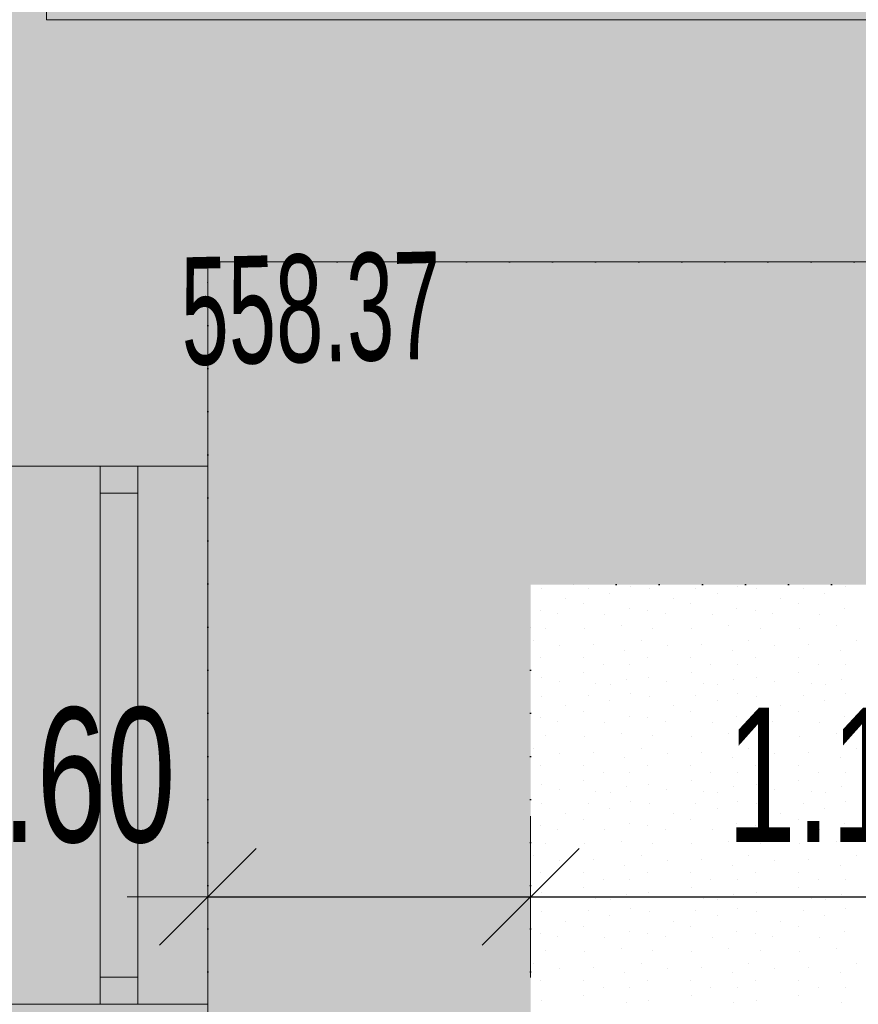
# Model space of a CAD drawing. Header units: millimetres. Extents: x -211955 to 157391, y -241491 to 94238.
# Tile 69 of 138: x 6572 to 8131, y -59084 to -57254. Entities that reach past the tile are written whole.
import ezdxf

# ---------------------------------------------------------------- set-up
doc = ezdxf.new("R2010")
doc.units = ezdxf.units.MM
doc.header["$PDMODE"] = 65
doc.linetypes.add('Teckovana 0.5x_2', pattern=[80, 0, -80])
for name, color, linetype, lineweight in [('XR$1$PODKLAD_1', 7, 'Continuous', 25), ('XR$2$PŮDORYS 1.NP - STÁVAJÍCÍ_1', 7, 'Continuous', 25), ('XR$3$SITUACE - BOURÁNÍ_1', 7, 'Continuous', 25), ('XR$4$SITUACE - BOURÁNÍ - KOTY_1', 7, 'Continuous', 25)]:
    doc.layers.add(name, color=color, linetype=linetype, lineweight=lineweight)
doc.styles.add('ARIALNARROW', font='ARIALN.TTF')
doc.dimstyles.new('DIMSTYLE_4', dxfattribs={"dimtxt": 250, "dimasz": 300, "dimexe": 0, "dimexo": 0, "dimgap": 125, "dimtad": 2, "dimlfac": 0.001, "dimrnd": 0.05, "dimzin": 4, "dimdsep": 46, "dimtxsty": 'ARIALNARROW', "dimblk1": 'ALL_ML_STRICH', "dimblk2": 'ALL_ML_STRICH', "dimsah": 1, "dimcen": 0, "dimclrd": 6, "dimclre": 6, "dimclrt": 6, "dimadec": 0, "dimazin": 0, "dimtfac": 1, "dimtdec": 0, "dimtix": 1, "dimtmove": 2, "dimatfit": 3, "dimfxl": 0, "dimtzin": 0, "dimlwd": 0, "dimlwe": 18, "dimarcsym": 0})
doc.dimstyles.new('DIMSTYLE_5', dxfattribs={"dimtxt": 250, "dimasz": 300, "dimexe": 0, "dimexo": 0, "dimgap": 125, "dimtad": 2, "dimlfac": 0.001, "dimrnd": 0.05, "dimzin": 4, "dimdsep": 46, "dimtxsty": 'ARIALNARROW', "dimblk1": 'ALL_ML_STRICH', "dimblk2": 'ALL_ML_STRICH', "dimsah": 1, "dimcen": 0, "dimclrd": 6, "dimclre": 6, "dimclrt": 6, "dimadec": 0, "dimazin": 0, "dimtfac": 1, "dimtdec": 0, "dimtix": 1, "dimtmove": 2, "dimatfit": 3, "dimfxl": 0, "dimtvp": 1.2, "dimtzin": 0, "dimlwd": 0, "dimlwe": 18, "dimarcsym": 0})

# ---------------------------------------------------------------- blocks, each defined once
blk = doc.blocks.new('VZOR_0')
at = {"layer": 'XR$3$SITUACE - BOURÁNÍ_1', "color": 204, "linetype": 'Continuous', "lineweight": 13}
for p, q in [((7542.8, -58311.8), (7542.8, -58311.8)), ((7628.8, -58310.4), (7628.8, -58310.4)), ((7707, -58307), (7707, -58307)), ((7742.8, -58311.8), (7742.8, -58311.8)), ((7828.8, -58310.4), (7828.8, -58310.4)), ((7907, -58307), (7907, -58307)), ((7942.8, -58311.8), (7942.8, -58311.8)), ((8028.8, -58310.4), (8028.8, -58310.4)), ((8107, -58307), (8107, -58307)), ((7587, -58329.6), (7587, -58329.6)), ((7668.8, -58319.8), (7668.8, -58319.8)), ((7787, -58329.6), (7787, -58329.6)), ((7868.8, -58319.8), (7868.8, -58319.8)), ((7987, -58329.6), (7987, -58329.6)), ((8068.8, -58319.8), (8068.8, -58319.8)), ((7620, -58340), (7620, -58340)), ((7705.4, -58348.4), (7705.4, -58348.4)), ((7820, -58340), (7820, -58340)), ((7905.4, -58348.4), (7905.4, -58348.4)), ((8020, -58340), (8020, -58340)), ((8105.4, -58348.4), (8105.4, -58348.4)), ((7539.8, -58351.8), (7539.8, -58351.8)), ((7572, -58358.6), (7572, -58358.6)), ((7660, -58360), (7660, -58360)), ((7739.8, -58351.8), (7739.8, -58351.8)), ((7772, -58358.6), (7772, -58358.6)), ((7860, -58360), (7860, -58360)), ((7939.8, -58351.8), (7939.8, -58351.8)), ((7972, -58358.6), (7972, -58358.6)), ((8060, -58360), (8060, -58360)), ((7548.8, -58384.8), (7548.8, -58384.8)), ((7621.8, -58386), (7621.8, -58386)), ((7690.2, -58380.8), (7690.2, -58380.8)), ((7748.8, -58384.8), (7748.8, -58384.8)), ((7821.8, -58386), (7821.8, -58386)), ((7890.2, -58380.8), (7890.2, -58380.8)), ((7948.8, -58384.8), (7948.8, -58384.8)), ((8021.8, -58386), (8021.8, -58386)), ((8090.2, -58380.8), (8090.2, -58380.8)), ((7528, -58408.4), (7528, -58408.4)), ((7576.2, -58417.2), (7576.2, -58417.2)), ((7639.6, -58415.6), (7639.6, -58415.6)), ((7728, -58408.4), (7728, -58408.4)), ((7776.2, -58417.2), (7776.2, -58417.2)), ((7839.6, -58415.6), (7839.6, -58415.6)), ((7928, -58408.4), (7928, -58408.4)), ((7976.2, -58417.2), (7976.2, -58417.2)), ((8039.6, -58415.6), (8039.6, -58415.6)), ((8128, -58408.4), (8128, -58408.4)), ((7540, -58440), (7540, -58440)), ((7620, -58440), (7620, -58440)), ((7697.4, -58425.8), (7697.4, -58425.8)), ((7740, -58440), (7740, -58440)), ((7820, -58440), (7820, -58440)), ((7897.4, -58425.8), (7897.4, -58425.8)), ((7940, -58440), (7940, -58440)), ((8020, -58440), (8020, -58440)), ((8097.4, -58425.8), (8097.4, -58425.8)), ((7656.8, -58452.4), (7656.8, -58452.4)), ((7706.8, -58453), (7706.8, -58453)), ((7856.8, -58452.4), (7856.8, -58452.4)), ((7906.8, -58453), (7906.8, -58453)), ((8056.8, -58452.4), (8056.8, -58452.4)), ((8106.8, -58453), (8106.8, -58453)), ((7541.8, -58476.4), (7541.8, -58476.4)), ((7620.6, -58468), (7620.6, -58468)), ((7741.8, -58476.4), (7741.8, -58476.4)), ((7820.6, -58468), (7820.6, -58468)), ((7941.8, -58476.4), (7941.8, -58476.4)), ((8020.6, -58468), (8020.6, -58468)), ((7575.4, -58484.6), (7575.4, -58484.6)), ((7643.4, -58487.8), (7643.4, -58487.8)), ((7669.8, -58490), (7669.8, -58490)), ((7700, -58480), (7700, -58480)), ((7775.4, -58484.6), (7775.4, -58484.6)), ((7843.4, -58487.8), (7843.4, -58487.8)), ((7869.8, -58490), (7869.8, -58490)), ((7900, -58480), (7900, -58480)), ((7975.4, -58484.6), (7975.4, -58484.6)), ((8043.4, -58487.8), (8043.4, -58487.8)), ((8069.8, -58490), (8069.8, -58490)), ((8100, -58480), (8100, -58480)), ((7542.8, -58511.8), (7542.8, -58511.8)), ((7628.8, -58510.4), (7628.8, -58510.4)), ((7707, -58507), (7707, -58507)), ((7742.8, -58511.8), (7742.8, -58511.8)), ((7828.8, -58510.4), (7828.8, -58510.4)), ((7907, -58507), (7907, -58507)), ((7942.8, -58511.8), (7942.8, -58511.8)), ((8028.8, -58510.4), (8028.8, -58510.4)), ((8107, -58507), (8107, -58507)), ((7587, -58529.6), (7587, -58529.6)), ((7668.8, -58519.8), (7668.8, -58519.8)), ((7787, -58529.6), (7787, -58529.6)), ((7868.8, -58519.8), (7868.8, -58519.8)), ((7987, -58529.6), (7987, -58529.6)), ((8068.8, -58519.8), (8068.8, -58519.8)), ((7539.8, -58551.8), (7539.8, -58551.8)), ((7620, -58540), (7620, -58540)), ((7705.4, -58548.4), (7705.4, -58548.4)), ((7739.8, -58551.8), (7739.8, -58551.8)), ((7820, -58540), (7820, -58540)), ((7905.4, -58548.4), (7905.4, -58548.4)), ((7939.8, -58551.8), (7939.8, -58551.8)), ((8020, -58540), (8020, -58540)), ((8105.4, -58548.4), (8105.4, -58548.4)), ((7572, -58558.6), (7572, -58558.6)), ((7660, -58560), (7660, -58560)), ((7772, -58558.6), (7772, -58558.6)), ((7860, -58560), (7860, -58560)), ((7972, -58558.6), (7972, -58558.6)), ((8060, -58560), (8060, -58560)), ((7548.8, -58584.8), (7548.8, -58584.8)), ((7621.8, -58586), (7621.8, -58586)), ((7690.2, -58580.8), (7690.2, -58580.8)), ((7748.8, -58584.8), (7748.8, -58584.8)), ((7821.8, -58586), (7821.8, -58586)), ((7890.2, -58580.8), (7890.2, -58580.8)), ((7948.8, -58584.8), (7948.8, -58584.8)), ((8021.8, -58586), (8021.8, -58586)), ((8090.2, -58580.8), (8090.2, -58580.8)), ((7528, -58608.4), (7528, -58608.4)), ((7576.2, -58617.2), (7576.2, -58617.2)), ((7639.6, -58615.6), (7639.6, -58615.6)), ((7697.4, -58625.8), (7697.4, -58625.8)), ((7728, -58608.4), (7728, -58608.4)), ((7776.2, -58617.2), (7776.2, -58617.2)), ((7839.6, -58615.6), (7839.6, -58615.6)), ((7897.4, -58625.8), (7897.4, -58625.8)), ((7928, -58608.4), (7928, -58608.4)), ((7976.2, -58617.2), (7976.2, -58617.2)), ((8039.6, -58615.6), (8039.6, -58615.6)), ((8097.4, -58625.8), (8097.4, -58625.8)), ((8128, -58608.4), (8128, -58608.4)), ((7540, -58640), (7540, -58640)), ((7620, -58640), (7620, -58640)), ((7740, -58640), (7740, -58640)), ((7820, -58640), (7820, -58640)), ((7940, -58640), (7940, -58640)), ((8020, -58640), (8020, -58640)), ((7656.8, -58652.4), (7656.8, -58652.4)), ((7706.8, -58653), (7706.8, -58653)), ((7856.8, -58652.4), (7856.8, -58652.4)), ((7906.8, -58653), (7906.8, -58653)), ((8056.8, -58652.4), (8056.8, -58652.4)), ((8106.8, -58653), (8106.8, -58653)), ((7541.8, -58676.4), (7541.8, -58676.4)), ((7620.6, -58668), (7620.6, -58668)), ((7700, -58680), (7700, -58680)), ((7741.8, -58676.4), (7741.8, -58676.4)), ((7820.6, -58668), (7820.6, -58668)), ((7900, -58680), (7900, -58680)), ((7941.8, -58676.4), (7941.8, -58676.4)), ((8020.6, -58668), (8020.6, -58668)), ((8100, -58680), (8100, -58680)), ((7575.4, -58684.6), (7575.4, -58684.6)), ((7643.4, -58687.8), (7643.4, -58687.8)), ((7669.8, -58690), (7669.8, -58690)), ((7775.4, -58684.6), (7775.4, -58684.6)), ((7843.4, -58687.8), (7843.4, -58687.8)), ((7869.8, -58690), (7869.8, -58690)), ((7975.4, -58684.6), (7975.4, -58684.6)), ((8043.4, -58687.8), (8043.4, -58687.8)), ((8069.8, -58690), (8069.8, -58690)), ((7542.8, -58711.8), (7542.8, -58711.8)), ((7628.8, -58710.4), (7628.8, -58710.4)), ((7707, -58707), (7707, -58707)), ((7742.8, -58711.8), (7742.8, -58711.8)), ((7828.8, -58710.4), (7828.8, -58710.4)), ((7907, -58707), (7907, -58707)), ((7942.8, -58711.8), (7942.8, -58711.8)), ((8028.8, -58710.4), (8028.8, -58710.4)), ((8107, -58707), (8107, -58707)), ((7587, -58729.6), (7587, -58729.6)), ((7668.8, -58719.8), (7668.8, -58719.8)), ((7787, -58729.6), (7787, -58729.6)), ((7868.8, -58719.8), (7868.8, -58719.8)), ((7987, -58729.6), (7987, -58729.6)), ((8068.8, -58719.8), (8068.8, -58719.8)), ((7539.8, -58751.8), (7539.8, -58751.8)), ((7620, -58740), (7620, -58740)), ((7705.4, -58748.4), (7705.4, -58748.4)), ((7739.8, -58751.8), (7739.8, -58751.8)), ((7820, -58740), (7820, -58740)), ((7905.4, -58748.4), (7905.4, -58748.4)), ((7939.8, -58751.8), (7939.8, -58751.8)), ((8020, -58740), (8020, -58740)), ((8105.4, -58748.4), (8105.4, -58748.4)), ((7572, -58758.6), (7572, -58758.6)), ((7660, -58760), (7660, -58760)), ((7772, -58758.6), (7772, -58758.6)), ((7860, -58760), (7860, -58760)), ((7972, -58758.6), (7972, -58758.6)), ((8060, -58760), (8060, -58760)), ((7548.8, -58784.8), (7548.8, -58784.8)), ((7621.8, -58786), (7621.8, -58786)), ((7690.2, -58780.8), (7690.2, -58780.8)), ((7748.8, -58784.8), (7748.8, -58784.8)), ((7821.8, -58786), (7821.8, -58786)), ((7890.2, -58780.8), (7890.2, -58780.8)), ((7948.8, -58784.8), (7948.8, -58784.8)), ((8021.8, -58786), (8021.8, -58786)), ((8090.2, -58780.8), (8090.2, -58780.8)), ((7528, -58808.4), (7528, -58808.4)), ((7728, -58808.4), (7728, -58808.4)), ((7928, -58808.4), (7928, -58808.4)), ((8128, -58808.4), (8128, -58808.4)), ((7576.2, -58817.2), (7576.2, -58817.2)), ((7639.6, -58815.6), (7639.6, -58815.6)), ((7697.4, -58825.8), (7697.4, -58825.8)), ((7776.2, -58817.2), (7776.2, -58817.2)), ((7839.6, -58815.6), (7839.6, -58815.6)), ((7897.4, -58825.8), (7897.4, -58825.8)), ((7976.2, -58817.2), (7976.2, -58817.2)), ((8039.6, -58815.6), (8039.6, -58815.6)), ((8097.4, -58825.8), (8097.4, -58825.8)), ((7540, -58840), (7540, -58840)), ((7620, -58840), (7620, -58840)), ((7740, -58840), (7740, -58840)), ((7820, -58840), (7820, -58840)), ((7940, -58840), (7940, -58840)), ((8020, -58840), (8020, -58840)), ((7656.8, -58852.4), (7656.8, -58852.4)), ((7706.8, -58853), (7706.8, -58853)), ((7856.8, -58852.4), (7856.8, -58852.4)), ((7906.8, -58853), (7906.8, -58853)), ((8056.8, -58852.4), (8056.8, -58852.4)), ((8106.8, -58853), (8106.8, -58853)), ((7541.8, -58876.4), (7541.8, -58876.4)), ((7620.6, -58868), (7620.6, -58868)), ((7700, -58880), (7700, -58880)), ((7741.8, -58876.4), (7741.8, -58876.4)), ((7820.6, -58868), (7820.6, -58868)), ((7900, -58880), (7900, -58880)), ((7941.8, -58876.4), (7941.8, -58876.4)), ((8020.6, -58868), (8020.6, -58868)), ((8100, -58880), (8100, -58880)), ((7575.4, -58884.6), (7575.4, -58884.6)), ((7643.4, -58887.8), (7643.4, -58887.8)), ((7669.8, -58890), (7669.8, -58890)), ((7775.4, -58884.6), (7775.4, -58884.6)), ((7843.4, -58887.8), (7843.4, -58887.8)), ((7869.8, -58890), (7869.8, -58890)), ((7975.4, -58884.6), (7975.4, -58884.6)), ((8043.4, -58887.8), (8043.4, -58887.8)), ((8069.8, -58890), (8069.8, -58890)), ((7542.8, -58911.8), (7542.8, -58911.8)), ((7628.8, -58910.4), (7628.8, -58910.4)), ((7707, -58907), (7707, -58907)), ((7742.8, -58911.8), (7742.8, -58911.8)), ((7828.8, -58910.4), (7828.8, -58910.4)), ((7907, -58907), (7907, -58907)), ((7942.8, -58911.8), (7942.8, -58911.8)), ((8028.8, -58910.4), (8028.8, -58910.4)), ((8107, -58907), (8107, -58907)), ((7587, -58929.6), (7587, -58929.6)), ((7668.8, -58919.8), (7668.8, -58919.8)), ((7787, -58929.6), (7787, -58929.6)), ((7868.8, -58919.8), (7868.8, -58919.8)), ((7987, -58929.6), (7987, -58929.6)), ((8068.8, -58919.8), (8068.8, -58919.8)), ((7539.8, -58951.8), (7539.8, -58951.8)), ((7620, -58940), (7620, -58940)), ((7705.4, -58948.4), (7705.4, -58948.4)), ((7739.8, -58951.8), (7739.8, -58951.8)), ((7820, -58940), (7820, -58940)), ((7905.4, -58948.4), (7905.4, -58948.4)), ((7939.8, -58951.8), (7939.8, -58951.8)), ((8020, -58940), (8020, -58940)), ((8105.4, -58948.4), (8105.4, -58948.4)), ((7572, -58958.6), (7572, -58958.6)), ((7660, -58960), (7660, -58960)), ((7772, -58958.6), (7772, -58958.6)), ((7860, -58960), (7860, -58960)), ((7972, -58958.6), (7972, -58958.6)), ((8060, -58960), (8060, -58960)), ((7548.8, -58984.8), (7548.8, -58984.8)), ((7621.8, -58986), (7621.8, -58986)), ((7690.2, -58980.8), (7690.2, -58980.8)), ((7748.8, -58984.8), (7748.8, -58984.8)), ((7821.8, -58986), (7821.8, -58986)), ((7890.2, -58980.8), (7890.2, -58980.8)), ((7948.8, -58984.8), (7948.8, -58984.8)), ((8021.8, -58986), (8021.8, -58986)), ((8090.2, -58980.8), (8090.2, -58980.8)), ((7528, -59008.4), (7528, -59008.4)), ((7728, -59008.4), (7728, -59008.4)), ((7928, -59008.4), (7928, -59008.4)), ((8128, -59008.4), (8128, -59008.4)), ((7576.2, -59017.2), (7576.2, -59017.2)), ((7639.6, -59015.6), (7639.6, -59015.6)), ((7697.4, -59025.8), (7697.4, -59025.8)), ((7776.2, -59017.2), (7776.2, -59017.2)), ((7839.6, -59015.6), (7839.6, -59015.6)), ((7897.4, -59025.8), (7897.4, -59025.8)), ((7976.2, -59017.2), (7976.2, -59017.2)), ((8039.6, -59015.6), (8039.6, -59015.6)), ((8097.4, -59025.8), (8097.4, -59025.8)), ((7540, -59040), (7540, -59040)), ((7620, -59040), (7620, -59040)), ((7740, -59040), (7740, -59040)), ((7820, -59040), (7820, -59040)), ((7940, -59040), (7940, -59040)), ((8020, -59040), (8020, -59040)), ((7656.8, -59052.4), (7656.8, -59052.4)), ((7706.8, -59053), (7706.8, -59053)), ((7856.8, -59052.4), (7856.8, -59052.4)), ((7906.8, -59053), (7906.8, -59053)), ((8056.8, -59052.4), (8056.8, -59052.4)), ((8106.8, -59053), (8106.8, -59053)), ((7541.8, -59076.4), (7541.8, -59076.4)), ((7620.6, -59068), (7620.6, -59068)), ((7700, -59080), (7700, -59080)), ((7741.8, -59076.4), (7741.8, -59076.4)), ((7820.6, -59068), (7820.6, -59068)), ((7900, -59080), (7900, -59080)), ((7941.8, -59076.4), (7941.8, -59076.4)), ((8020.6, -59068), (8020.6, -59068)), ((8100, -59080), (8100, -59080))]:
    blk.add_line(p, q, dxfattribs=at)
blk = doc.blocks.new('ALL_ML_STRICH')
at = {"color": 0, "linetype": 'ByBlock', "lineweight": -2}
for p, q in [((0, -0.5), (0, 0.5)), ((-0.3, -0.3), (0.3, 0.3)), ((-1, 0), (0.5, 0))]:
    blk.add_line(p, q, dxfattribs=at)
blk = doc.blocks.new('*D65')
at = {"layer": 'DEFPOINTS', "color": 6, "linetype": 'Continuous', "lineweight": 18}
for p in [(6911.4, -56805.1), (6911.4, -57695), (8322, -57703.9)]:
    blk.add_point(p, dxfattribs=at)
at = {"layer": 'XR$4$SITUACE - BOURÁNÍ - KOTY_1', "color": 6, "linetype": 'Continuous', "lineweight": -2}
for p, q in [((6911.4, -57152.8), (6911.4, -56805.1)), ((6911.4, -56805.1), (8322, -56805.1)), ((8322, -57152.8), (8322, -56805.1))]:
    blk.add_line(p, q, dxfattribs=at)
at = {"layer": 'XR$4$SITUACE - BOURÁNÍ - KOTY_1', "color": 6, "linetype": 'Continuous', "lineweight": 18, "xscale": 300, "yscale": 300, "zscale": 300, "rotation": 180}
blk.add_blockref('ALL_ML_STRICH', (6911.4, -56805.1), dxfattribs=at)
at = {"layer": 'XR$4$SITUACE - BOURÁNÍ - KOTY_1', "color": 6, "linetype": 'Continuous', "lineweight": 18, "xscale": 300, "yscale": 300, "zscale": 300}
blk.add_blockref('ALL_ML_STRICH', (8322, -56805.1), dxfattribs=at)
at = {"layer": 'XR$4$SITUACE - BOURÁNÍ - KOTY_1', "color": 6, "linetype": 'Continuous', "lineweight": 18, "insert": (7660.7, -56580.1), "char_height": 250, "width": 811.429, "attachment_point": 5, "style": 'ARIALNARROW'}
blk.add_mtext('\\W0.81;\\A1;{1.40}', dxfattribs=at)
blk = doc.blocks.new('*D66')
at = {"layer": 'DEFPOINTS', "color": 6, "linetype": 'Continuous', "lineweight": 18}
for p in [(6922, -57703.9), (6019.6, -59103.9), (6922, -59103.9)]:
    blk.add_point(p, dxfattribs=at)
at = {"layer": 'XR$4$SITUACE - BOURÁNÍ - KOTY_1', "color": 6, "linetype": 'Continuous', "lineweight": -2}
for p, q in [((6288.8, -57703.9), (6019.6, -57703.9)), ((6019.6, -59103.9), (6019.6, -57703.9)), ((6288.8, -59103.9), (6019.6, -59103.9))]:
    blk.add_line(p, q, dxfattribs=at)
at = {"layer": 'XR$4$SITUACE - BOURÁNÍ - KOTY_1', "color": 6, "linetype": 'Continuous', "lineweight": 18, "xscale": 300, "yscale": 300, "zscale": 300}
for p, rotation in [((6019.6, -57703.9), 90), ((6019.6, -59103.9), 270)]:
    blk.add_blockref('ALL_ML_STRICH', p, dxfattribs=dict(at, rotation=rotation))
at = {"layer": 'XR$4$SITUACE - BOURÁNÍ - KOTY_1', "color": 6, "linetype": 'Continuous', "lineweight": 18, "insert": (5794.6, -58359.9), "char_height": 250, "width": 811.429, "attachment_point": 5, "rotation": 90, "style": 'ARIALNARROW'}
blk.add_mtext('\\W0.81;\\A1;{1.40}', dxfattribs=at)
blk = doc.blocks.new('*D81')
at = {"layer": 'DEFPOINTS', "color": 6, "linetype": 'Continuous', "lineweight": 18}
for p in [(6922, -57703.9), (5163.8, -59773.9), (5165.6, -59773.9)]:
    blk.add_point(p, dxfattribs=at)
at = {"layer": 'XR$4$SITUACE - BOURÁNÍ - KOTY_1', "color": 6, "linetype": 'Continuous', "lineweight": -2}
for p, q in [((5782.6, -57703.9), (5163.8, -57703.9)), ((5163.8, -59773.9), (5163.8, -57703.9)), ((5163.8, -59773.9), (5163.8, -59773.9))]:
    blk.add_line(p, q, dxfattribs=at)
at = {"layer": 'XR$4$SITUACE - BOURÁNÍ - KOTY_1', "color": 6, "linetype": 'Continuous', "lineweight": 18, "xscale": 300, "yscale": 300, "zscale": 300}
for p, rotation in [((5163.8, -57703.9), 90), ((5163.8, -59773.9), 270)]:
    blk.add_blockref('ALL_ML_STRICH', p, dxfattribs=dict(at, rotation=rotation))
at = {"layer": 'XR$4$SITUACE - BOURÁNÍ - KOTY_1', "color": 6, "linetype": 'Continuous', "lineweight": 18, "insert": (4938.8, -58694.9), "char_height": 250, "width": 811.429, "attachment_point": 5, "rotation": 90, "style": 'ARIALNARROW'}
blk.add_mtext('\\W0.81;\\A1;{2.05}', dxfattribs=at)
blk = doc.blocks.new('*D82')
at = {"layer": 'DEFPOINTS', "color": 6, "linetype": 'Continuous', "lineweight": 18}
for p in [(6911.4, -57695), (8322, -57703.9), (6911.4, -59858.4)]:
    blk.add_point(p, dxfattribs=at)
at = {"layer": 'XR$4$SITUACE - BOURÁNÍ - KOTY_1', "color": 6, "linetype": 'Continuous', "lineweight": -2}
for p, q in [((6911.4, -59858.4), (6911.4, -59858.4)), ((6911.4, -59858.4), (8322, -59858.4)), ((8322, -59858.4), (8322, -59858.4))]:
    blk.add_line(p, q, dxfattribs=at)
at = {"layer": 'XR$4$SITUACE - BOURÁNÍ - KOTY_1', "color": 6, "linetype": 'Continuous', "lineweight": 18, "xscale": 300, "yscale": 300, "zscale": 300, "rotation": 180}
blk.add_blockref('ALL_ML_STRICH', (6911.4, -59858.4), dxfattribs=at)
at = {"layer": 'XR$4$SITUACE - BOURÁNÍ - KOTY_1', "color": 6, "linetype": 'Continuous', "lineweight": 18, "xscale": 300, "yscale": 300, "zscale": 300}
blk.add_blockref('ALL_ML_STRICH', (8322, -59858.4), dxfattribs=at)
at = {"layer": 'XR$4$SITUACE - BOURÁNÍ - KOTY_1', "color": 6, "linetype": 'Continuous', "lineweight": 18, "insert": (7660.7, -59633.4), "char_height": 250, "width": 811.429, "attachment_point": 5, "style": 'ARIALNARROW'}
blk.add_mtext('\\W0.81;\\A1;{1.40}', dxfattribs=at)
blk = doc.blocks.new('*D86')
at = {"layer": 'DEFPOINTS', "color": 6, "linetype": 'Continuous', "lineweight": 18}
for p in [(6922, -58838.1), (7522, -58876.7), (6922, -58884.4)]:
    blk.add_point(p, dxfattribs=at)
at = {"layer": 'XR$4$SITUACE - BOURÁNÍ - KOTY_1', "color": 6, "linetype": 'Continuous', "lineweight": -2}
for p, q in [((6922, -58884.4), (6922, -58884.4)), ((6922, -58884.4), (7522, -58884.4)), ((7522, -58884.4), (7522, -58884.4))]:
    blk.add_line(p, q, dxfattribs=at)
at = {"layer": 'XR$4$SITUACE - BOURÁNÍ - KOTY_1', "color": 6, "linetype": 'Continuous', "lineweight": 18, "xscale": 300, "yscale": 300, "zscale": 300, "rotation": 180}
blk.add_blockref('ALL_ML_STRICH', (6922, -58884.4), dxfattribs=at)
at = {"layer": 'XR$4$SITUACE - BOURÁNÍ - KOTY_1', "color": 6, "linetype": 'Continuous', "lineweight": 18, "xscale": 300, "yscale": 300, "zscale": 300}
blk.add_blockref('ALL_ML_STRICH', (7522, -58884.4), dxfattribs=at)
at = {"layer": 'XR$4$SITUACE - BOURÁNÍ - KOTY_1', "color": 6, "linetype": 'Continuous', "lineweight": 18, "insert": (6636, -58659.4), "char_height": 250, "width": 811.429, "attachment_point": 5, "style": 'ARIALNARROW'}
blk.add_mtext('\\W0.81;\\A1;{0.60}', dxfattribs=at)
blk = doc.blocks.new('*D87')
at = {"layer": 'DEFPOINTS', "color": 6, "linetype": 'Continuous', "lineweight": 18}
for p in [(7522, -58876.7), (7522, -58884.4), (8614.9, -58915.2)]:
    blk.add_point(p, dxfattribs=at)
at = {"layer": 'XR$4$SITUACE - BOURÁNÍ - KOTY_1', "color": 6, "linetype": 'Continuous', "lineweight": -2}
for p, q in [((7522, -58884.4), (7522, -58884.4)), ((7522, -58884.4), (8614.9, -58884.4)), ((8614.9, -58884.4), (8614.9, -58884.4))]:
    blk.add_line(p, q, dxfattribs=at)
at = {"layer": 'XR$4$SITUACE - BOURÁNÍ - KOTY_1', "color": 6, "linetype": 'Continuous', "lineweight": 18, "xscale": 300, "yscale": 300, "zscale": 300, "rotation": 180}
blk.add_blockref('ALL_ML_STRICH', (7522, -58884.4), dxfattribs=at)
at = {"layer": 'XR$4$SITUACE - BOURÁNÍ - KOTY_1', "color": 6, "linetype": 'Continuous', "lineweight": 18, "xscale": 300, "yscale": 300, "zscale": 300}
blk.add_blockref('ALL_ML_STRICH', (8614.9, -58884.4), dxfattribs=at)
at = {"layer": 'XR$4$SITUACE - BOURÁNÍ - KOTY_1', "color": 6, "linetype": 'Continuous', "lineweight": 18, "insert": (8112.4, -58659.4), "char_height": 250, "width": 811.429, "attachment_point": 5, "style": 'ARIALNARROW'}
blk.add_mtext('\\W0.81;\\A1;{1.10}', dxfattribs=at)

msp = doc.modelspace()

# ---------------------------------------------------------------- hatches: boundary and pattern name
at = {"layer": 'XR$2$PŮDORYS 1.NP - STÁVAJÍCÍ_1', "linetype": 'Continuous', "lineweight": 25}
msp.add_hatch(color=9, dxfattribs=at).paths.add_polyline_path([(-17892.983, -57703.892), (-1182.983, -57703.892), (-1182.983, -59773.892), (6922.017, -59773.892), (6922.017, -57703.892), (23652.017, -57703.892), (23652.017, -45578.892), (17222.017, -45578.892), (17222.017, -47263.892), (-11462.983, -47263.892), (-11462.983, -45578.892), (-17892.983, -45578.892)])
at = {"layer": 'XR$3$SITUACE - BOURÁNÍ_1', "linetype": 'Continuous', "lineweight": 25}
msp.add_hatch(color=2, dxfattribs=at).paths.add_polyline_path([(6922.017, -59103.892), (7522.017, -59103.892), (7522.017, -58303.892), (8322.017, -58303.892), (8322.017, -57703.892), (6922.017, -57703.892)])

# ---------------------------------------------------------------- linework, layer by layer
at = {"layer": 'XR$2$PŮDORYS 1.NP - STÁVAJÍCÍ_1', "color": 251, "linetype": 'Continuous', "lineweight": 13}
for p, q in [((6622.017, -55443.892), (6622.017, -57253.892)), ((8472.017, -57253.892), (6622.017, -57253.892)), ((8472.017, -57703.892), (6922.017, -57703.892)), ((6922.017, -58083.892), (6922.017, -57703.892)), ((6922.017, -58083.892), (6472.017, -58083.892)), ((6722.017, -58083.892), (6722.017, -59083.892)), ((6792.017, -58083.892), (6792.017, -59083.892)), ((6922.017, -58083.892), (6922.017, -59083.892)), ((6722.017, -58133.892), (6792.017, -58133.892)), ((6722.017, -59033.892), (6792.017, -59033.892)), ((6922.017, -59083.892), (6472.017, -59083.892)), ((6922.017, -59773.892), (6922.017, -59083.892))]:
    msp.add_line(p, q, dxfattribs=at)
at = {"layer": 'XR$2$PŮDORYS 1.NP - STÁVAJÍCÍ_1', "color": 7, "linetype": 'Teckovana 0.5x_2', "lineweight": 25}
for p in [(7522.017, -59103.892), (8322.017, -58303.892)]:
    msp.add_line(p, (7522.017, -58303.892), dxfattribs=at)
at = {"layer": 'XR$3$SITUACE - BOURÁNÍ_1', "color": 7, "linetype": 'Teckovana 0.5x_2', "lineweight": 25}
for p, q in [((6922.017, -59103.892), (6922.017, -57703.892)), ((6922.017, -57703.892), (8322.017, -57703.892))]:
    msp.add_line(p, q, dxfattribs=at)

# ---------------------------------------------------------------- block references
at = {"layer": 'XR$3$SITUACE - BOURÁNÍ_1', "color": 204, "linetype": 'Continuous', "lineweight": 13}
msp.add_blockref('VZOR_0', (0, 0), dxfattribs=at)

# ---------------------------------------------------------------- texts
at = {"layer": 'XR$1$PODKLAD_1', "color": 12, "linetype": 'Continuous', "lineweight": 18, "insert": (7113.836, -57791.432), "char_height": 200, "width": 554.70854, "attachment_point": 5, "rotation": 1.393783, "style": 'ARIALNARROW'}
msp.add_mtext('\\W0.69;558.37', dxfattribs=at)

# ---------------------------------------------------------------- dimensions: what is measured, and where the dimension line sits
at = {"layer": 'XR$4$SITUACE - BOURÁNÍ - KOTY_1', "color": 6, "linetype": 'Continuous', "lineweight": 18}
for base, p1, p2, dimstyle, picture, middle in [((8322.017, -56805.099), (6911.43, -57152.835), (8322.017, -57152.835), 'DIMSTYLE_4', '*D65', (7660.724, -56580.099)), ((8322.017, -59858.363), (6911.43, -59858.363), (8322.017, -59858.363), 'DIMSTYLE_4', '*D82', (7660.724, -59633.363)), ((7522.017, -58884.377), (6922.017, -58884.377), (7522.017, -58884.377), 'DIMSTYLE_5', '*D86', (6636.017, -58659.377)), ((8614.87, -58884.377), (7522.017, -58884.377), (8614.87, -58884.377), 'DIMSTYLE_4', '*D87', (8112.444, -58659.377))]:
    dim = msp.add_linear_dim(base=base, p1=p1, p2=p2, dimstyle=dimstyle, override={"dimpost": '<>', "dimclrd": 6, "dimclre": 6, "dimclrt": 6, "dimlwd": 0, "dimlwe": 18}, dxfattribs=at)
    dim.commit()
    dim.dimension.update_dxf_attribs({"geometry": picture, "text_midpoint": middle, "dimtype": 160})
for base, p1, p2, picture, middle in [((5163.798, -57703.892), (5163.798, -59773.892), (5782.61, -57703.892), '*D81', (4938.798, -58694.892)), ((6019.597, -57703.892), (6288.811, -59103.892), (6288.811, -57703.892), '*D66', (5794.597, -58359.892))]:
    dim = msp.add_linear_dim(base=base, p1=p1, p2=p2, angle=90, dimstyle='DIMSTYLE_4', override={"dimpost": '<>', "dimclrd": 6, "dimclre": 6, "dimclrt": 6, "dimlwd": 0, "dimlwe": 18}, dxfattribs=at)
    dim.commit()
    dim.dimension.update_dxf_attribs({"geometry": picture, "text_midpoint": middle, "dimtype": 160})

doc.saveas('drawing.dxf')
